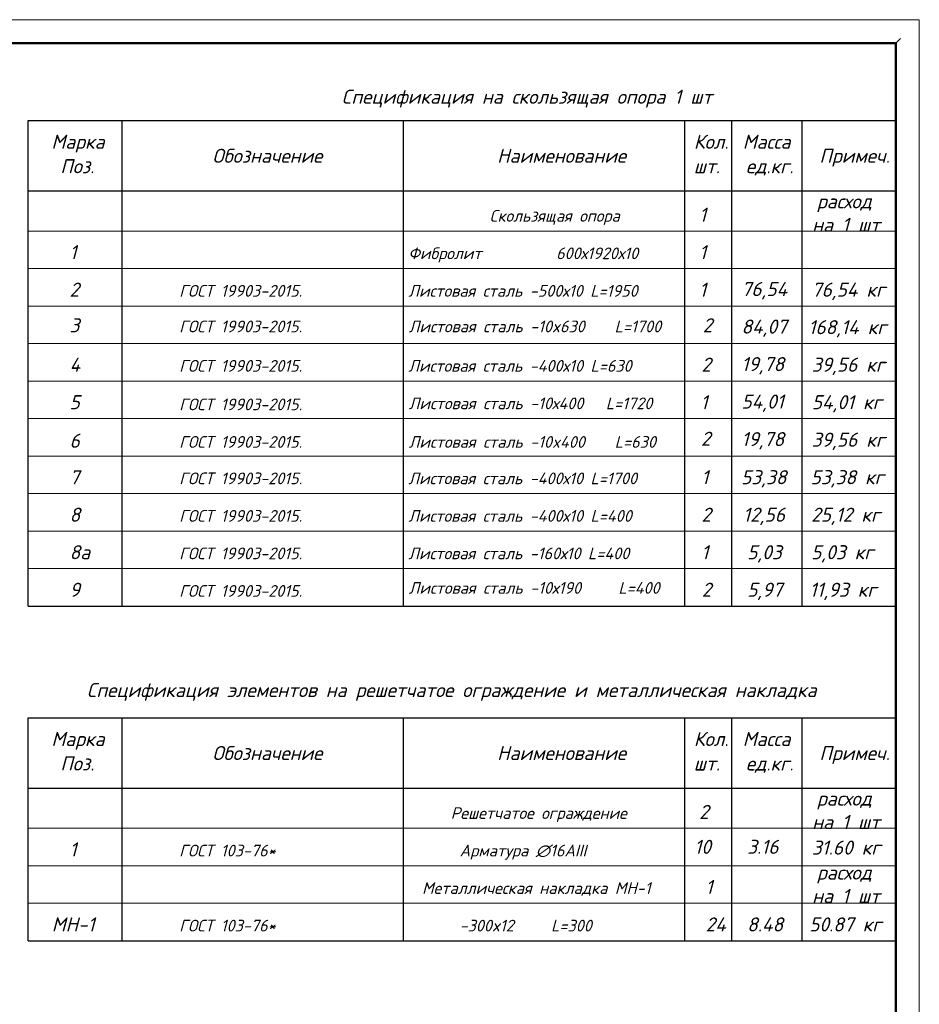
# Model space of a CAD drawing. Header units: millimetres. Extents: x 12962 to 32397, y -4138 to -1429.
# Tile 20 of 41: x 13750 to 13941, y -3315 to -3105. Entities that reach past the tile are written whole.
import ezdxf

# ---------------------------------------------------------------- set-up
doc = ezdxf.new("R2010")
doc.units = ezdxf.units.MM
doc.layers.add('_1 asosiy', color=7, linetype='Continuous', lineweight=40)
doc.layers.add('_Штамп', color=5, linetype='Continuous', lineweight=40)
doc.layers.add('CS_UNPLOTTED', color=171, linetype='Continuous', plot=False)
doc.layers.add('РУССКИЙ', color=2, linetype='Continuous')
doc.styles.add('НВК_Ш_(3)_И', font='isocpeui.ttf', dxfattribs={"height": 3})

# ---------------------------------------------------------------- blocks, each defined once
blk = doc.blocks.new('*U38')
at = {"lineweight": 9}
for p, q in [((-20, 415), (574, 415)), ((574, 415), (574, -5))]:
    blk.add_line(p, q, dxfattribs=at)
at = {"lineweight": 50}
for p, q in [((0, 410), (569, 410)), ((569, 410), (569, 0))]:
    blk.add_line(p, q, dxfattribs=at)
at = {"layer": 'CS_UNPLOTTED'}
blk.add_line((570, 411), (569, 410), dxfattribs=at)

msp = doc.modelspace()

# ---------------------------------------------------------------- linework, layer by layer
at = {"layer": '_Штамп', "color": 250, "lineweight": 30}
for points in [[(13751.344, -3229.584), (13751.344, -3126.031), (13936.344, -3126.031)], [(13771.344, -3229.584), (13771.344, -3126.031)], [(13831.344, -3229.584), (13831.344, -3126.031)], [(13891.344, -3229.584), (13891.344, -3126.031)], [(13901.344, -3229.584), (13901.344, -3126.031)], [(13916.344, -3229.584), (13916.344, -3126.031)], [(13751.344, -3141.031), (13936.344, -3141.031)], [(13751.344, -3229.584), (13936.344, -3229.584)], [(13751.344, -3300.967), (13751.344, -3253.414), (13936.344, -3253.414)], [(13771.344, -3300.967), (13771.344, -3253.414)], [(13831.344, -3300.967), (13831.344, -3253.414)], [(13891.344, -3300.967), (13891.344, -3253.414)], [(13901.344, -3300.967), (13901.344, -3253.414)], [(13916.344, -3300.967), (13916.344, -3253.414)], [(13751.344, -3268.414), (13936.344, -3268.414)], [(13751.344, -3300.967), (13936.344, -3300.967)]]:
    msp.add_lwpolyline(points, dxfattribs=at)
at = {"layer": '_Штамп', "color": 250, "lineweight": 0}
for points in [[(13751.344, -3149.584), (13936.344, -3149.584)], [(13751.344, -3157.584), (13936.344, -3157.584)], [(13751.344, -3165.584), (13936.344, -3165.584)], [(13751.344, -3173.584), (13936.344, -3173.584)], [(13751.344, -3181.584), (13936.344, -3181.584)], [(13751.344, -3189.584), (13936.344, -3189.584)], [(13751.344, -3197.584), (13936.344, -3197.584)], [(13751.344, -3205.584), (13936.344, -3205.584)], [(13751.344, -3213.584), (13936.344, -3213.584)], [(13751.344, -3221.584), (13936.344, -3221.584)], [(13751.344, -3276.967), (13936.344, -3276.967)], [(13751.344, -3284.967), (13936.344, -3284.967)], [(13751.344, -3292.967), (13936.344, -3292.967)]]:
    msp.add_lwpolyline(points, dxfattribs=at)

# ---------------------------------------------------------------- block references
at = {"layer": '_1 asosiy', "color": 0, "ltscale": 30}
msp.add_blockref('*U38', (13367.344, -3519.504), dxfattribs=at)

# ---------------------------------------------------------------- texts
at = {"layer": 'РУССКИЙ', "color": 154, "style": 'НВК_Ш_(3)_И'}
for s, height, p in [('Cпецификация на скользящая опора 1 шт', 3, (13818.081, -3122.433)), ('Кол.', 3, (13893.266, -3132.033)), ('Марка', 3, (13756.27, -3132.033)), ('Масса', 3, (13903.692, -3132.033)), ('Обозначение', 3, (13790.607, -3135.031)), ('Наименование', 3, (13851.315, -3135.031)), ('Примеч.', 3, (13920.037, -3135.031)), ('Поз.', 3, (13758.175, -3137.259)), ('шт.', 3, (13893.249, -3137.259)), ('ед.кг.', 3, (13904.372, -3137.259)), ('Скользящая опора', 2.5, (13849.73, -3147.584)), ('1', 3, (13894.405, -3147.584)), ('1', 3, (13760.147, -3155.584)), ('Фибролит          600х1920х10', 2.5, (13832.389, -3155.584)), ('1', 3, (13894.405, -3155.584)), ('76,54', 3, (13903.42, -3163.461)), ('2', 3, (13760.147, -3163.584)), ('ГОСТ 19903-2015.', 2.5, (13783.528, -3163.584)), ('Листовая сталь -500х10 L=1950', 2.5, (13832.389, -3163.584)), ('1', 3, (13894.405, -3163.584)), ('76,54 кг', 3, (13918.411, -3163.584)), ('3', 3, (13760.147, -3171.18)), ('ГОСТ 19903-2015.', 2.5, (13783.528, -3171.18)), ('Листовая сталь -10x630    L=1700', 2.5, (13832.469, -3171.18)), ('2', 3, (13895.151, -3171.18)), ('84,07', 3, (13903.42, -3171.461)), ('168,14 кг', 3, (13917.69, -3171.584)), ('4', 3, (13760.147, -3179.584)), ('ГОСТ 19903-2015.', 2.5, (13783.528, -3179.584)), ('Листовая сталь -400х10 L=630', 2.5, (13832.389, -3179.584)), ('2', 3, (13894.871, -3179.584)), ('19,78', 3, (13903.42, -3179.461)), ('39,56 кг', 3, (13918.411, -3179.584)), ('5', 3, (13760.147, -3187.584)), ('ГОСТ 19903-2015.', 2.5, (13783.528, -3187.807)), ('Листовая сталь -10х400   L=1720', 2.5, (13832.469, -3187.584)), ('1', 3, (13894.69, -3187.584)), ('54,01', 3, (13903.42, -3187.461)), ('54,01 кг', 3, (13918.411, -3187.584)), ('6', 3, (13760.147, -3195.807)), ('ГОСТ 19903-2015.', 2.5, (13783.528, -3195.807)), ('Листовая сталь -10x400    L=630', 2.5, (13832.469, -3195.807)), ('2', 3, (13894.774, -3195.38)), ('19,78', 3, (13903.42, -3195.461)), ('39,56 кг', 3, (13918.411, -3195.584)), ('7', 3, (13760.147, -3203.584)), ('ГОСТ 19903-2015.', 2.5, (13783.528, -3203.584)), ('Листовая сталь -400х10 L=1700', 2.5, (13832.389, -3203.584)), ('1', 3, (13894.871, -3203.584)), ('53,38', 3, (13903.327, -3203.584)), ('53,38 кг', 3, (13918.158, -3203.584)), ('8', 3, (13760.147, -3211.584)), ('2', 3, (13894.871, -3211.584)), ('12,56', 3, (13903.762, -3211.584)), ('25,12 кг', 3, (13918.267, -3211.584)), ('ГОСТ 19903-2015.', 2.5, (13783.528, -3211.584)), ('Листовая сталь -400х10 L=400', 2.5, (13832.389, -3211.584)), ('8а', 3, (13760.147, -3219.584)), ('ГОСТ 19903-2015.', 2.5, (13783.528, -3219.584)), ('Листовая сталь -160х10 L=400', 2.5, (13832.389, -3219.584)), ('1', 3, (13894.871, -3219.584)), ('5,03', 3, (13904.632, -3219.584)), ('5,03 кг', 3, (13918.267, -3219.584)), ('9', 3, (13760.147, -3227.584)), ('ГОСТ 19903-2015.', 2.5, (13783.528, -3227.584)), ('Листовая сталь -10х190     L=400', 2.5, (13832.469, -3226.941)), ('2', 3, (13894.943, -3227.584)), ('5,97', 3, (13904.632, -3227.584)), ('11,93 кг', 3, (13917.941, -3227.584)), ('Спецификация элементов на решетчатое ограждение и металлическая накладка', 3, (13763.84, -3248.981)), ('Марка', 3, (13756.27, -3259.416)), ('Кол.', 3, (13893.266, -3259.416)), ('Масса', 3, (13903.692, -3259.416)), ('Обозначение', 3, (13790.607, -3262.414)), ('Наименование', 3, (13851.315, -3262.414)), ('Примеч.', 3, (13920.037, -3262.414)), ('Поз.', 3, (13758.175, -3264.641)), ('шт.', 3, (13893.249, -3264.641)), ('ед.кг.', 3, (13904.372, -3264.641)), ('Решетчатое ограждение', 2.5, (13841.424, -3274.967)), ('2', 3, (13894.405, -3274.967)), ('1', 3, (13760.147, -3282.967)), ('10', 3, (13893.355, -3282.415)), ('3.16', 3, (13904.632, -3282.414)), ('31.60 кг', 3, (13918.411, -3282.581)), ('ГОСТ 103-76* ', 2.5, (13783.528, -3282.967)), ('Арматура ∅16АIII', 2.5, (13843.318, -3282.967)), ('Металлическая накладка МН-1', 2.5, (13835.312, -3290.967)), ('1', 3, (13895.771, -3290.967)), ('МН-1', 3, (13756.348, -3298.967)), ('ГОСТ 103-76* ', 2.5, (13783.528, -3298.967)), ('-300x12     L=300', 2.5, (13843.318, -3298.967)), ('24', 3, (13895.771, -3298.967)), ('8.48', 3, (13904.632, -3298.967)), ('50.87 кг', 3, (13917.86, -3298.967))]:
    msp.add_text(s, height=height, dxfattribs=at).set_placement(p)
at = {"layer": 'РУССКИЙ', "color": 154, "lineweight": 25, "char_height": 3, "width": 17.1937, "attachment_point": 1, "style": 'НВК_Ш_(3)_И'}
for insert in [(13917.547, -3141.747), (13917.547, -3269.13), (13917.547, -3284.906)]:
    msp.add_mtext('\\pi1.95594;расход \\P\\pi0.9548;на 1 шт', dxfattribs=dict(at, insert=insert))

doc.saveas('drawing.dxf')
